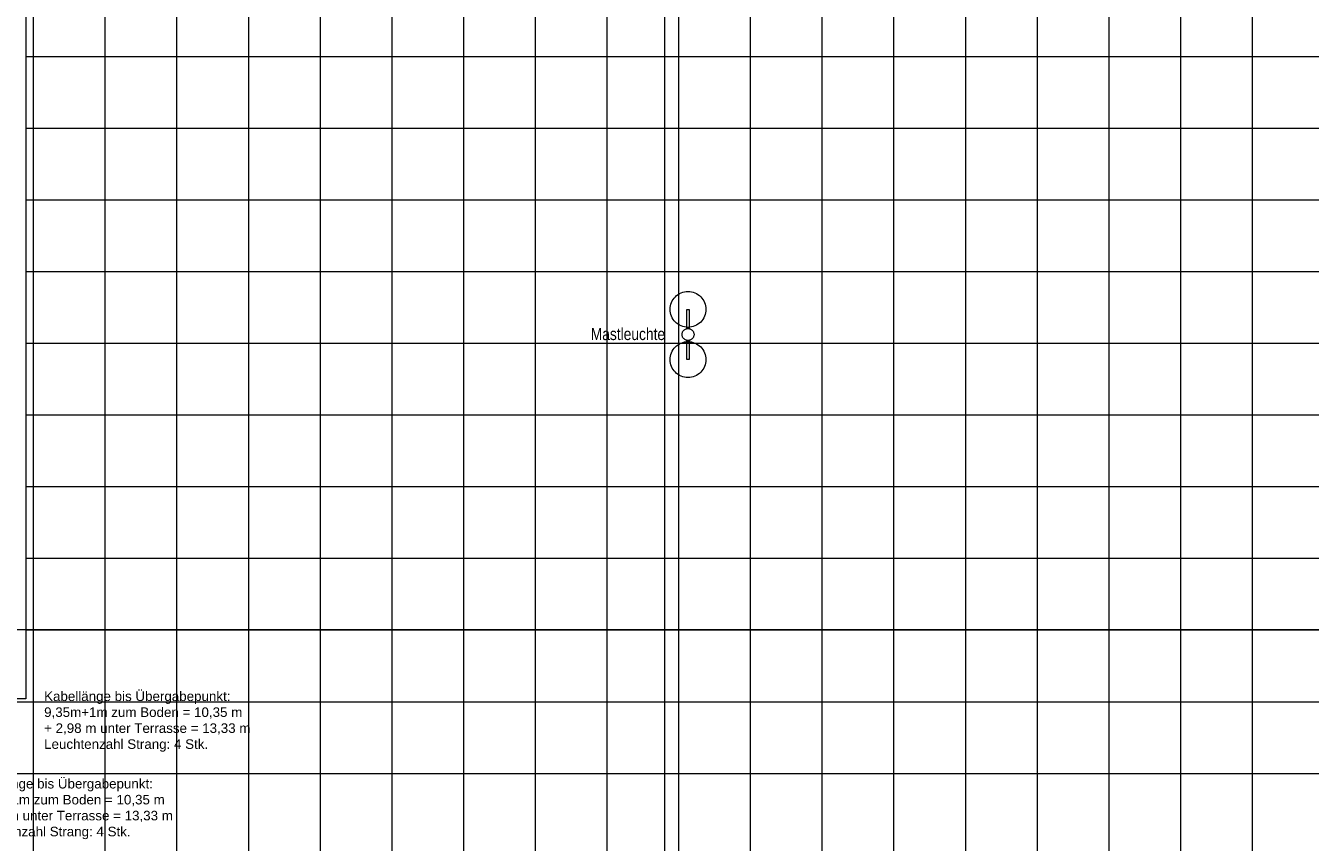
# Model space of a CAD drawing. Extents: x -634 to 300, y 62 to 1102.
# Tile 40 of 125: x -429 to -214, y 340 to 477. Entities that reach past the tile are written whole.
import ezdxf
from ezdxf.lldxf.tags import DXFTag

# ---------------------------------------------------------------- set-up
doc = ezdxf.new("R2010")
doc.units = 0
doc.layers.get('0').update_dxf_attribs({"lineweight": 13})
doc.layers.add('00_E_ST_Handlaufleuchte_Kabel_Text', color=7, linetype='Continuous', lineweight=13)
doc.layers.add('70 -71 Achsen- 1 Gebäudeachsen', color=7, linetype='STRICHPUNKT2-A06CPW00L0', lineweight=18)
doc.layers.add('60- 61 allgemeine Ausstattung- 4 Terrassen', color=9, linetype='Continuous', lineweight=9, true_color=0x808080)
doc.styles.get("Standard").update_dxf_attribs({"font": 'ARIALN.TTF'})
tags = doc.linetypes.add('grob-A06CPVZVL0', pattern=[14, 3, -8, 3]).pattern_tags.tags
tags[8:9] = [DXFTag(74, 4), DXFTag(75, 0), DXFTag(340, '0'), DXFTag(46, 0.0), DXFTag(50, 0.0), DXFTag(44, 0.0), DXFTag(45, 0.0)]
tags[6:7] = [DXFTag(74, 4), DXFTag(75, 0), DXFTag(340, '0'), DXFTag(46, 0.0), DXFTag(50, 0.0), DXFTag(44, 0.0), DXFTag(45, 0.0)]
tags[4:5] = [DXFTag(74, 4), DXFTag(75, 0), DXFTag(340, '0'), DXFTag(46, 0.0), DXFTag(50, 0.0), DXFTag(44, 0.0), DXFTag(45, 0.0)]
tags = doc.linetypes.add('STRICHPUNKT2-A06CPW00L0', pattern=[12.7, 6.35, -3.175, 0, -3.175]).pattern_tags.tags
tags[10:11] = [DXFTag(74, 4), DXFTag(75, 0), DXFTag(340, '0'), DXFTag(46, 0.0), DXFTag(50, 0.0), DXFTag(44, 0.0), DXFTag(45, 0.0)]
tags[8:9] = [DXFTag(74, 4), DXFTag(75, 0), DXFTag(340, '0'), DXFTag(46, 0.0), DXFTag(50, 0.0), DXFTag(44, 0.0), DXFTag(45, 0.0)]
tags[6:7] = [DXFTag(74, 4), DXFTag(75, 0), DXFTag(340, '0'), DXFTag(46, 0.0), DXFTag(50, 0.0), DXFTag(44, 0.0), DXFTag(45, 0.0)]
tags[4:5] = [DXFTag(74, 4), DXFTag(75, 0), DXFTag(340, '0'), DXFTag(46, 0.0), DXFTag(50, 0.0), DXFTag(44, 0.0), DXFTag(45, 0.0)]

# ---------------------------------------------------------------- blocks, each defined once
blk = doc.blocks.new('Referenz-A06CPW02L0')
at = {"layer": '60- 61 allgemeine Ausstattung- 4 Terrassen', "color": 0}
for p, q in [((-428.93, 588.94), (-428.93, 364.28)), ((-427.61, 205.48), (-427.61, 588.94)), ((-415.61, 205.48), (-415.61, 588.94)), ((-403.61, 205.48), (-403.61, 588.94)), ((-391.61, 205.48), (-391.61, 588.94)), ((-379.61, 205.48), (-379.61, 588.94)), ((-367.61, 205.48), (-367.61, 588.94)), ((-355.61, 205.48), (-355.61, 588.94)), ((-343.61, 205.48), (-343.61, 588.94)), ((-331.61, 205.48), (-331.61, 588.94)), ((-319.61, 205.48), (-319.61, 588.94)), ((-307.61, 205.48), (-307.61, 588.94)), ((-295.61, 205.48), (-295.61, 588.94)), ((-283.61, 205.48), (-283.61, 588.94)), ((-271.61, 205.48), (-271.61, 588.94)), ((-259.61, 205.48), (-259.61, 588.94)), ((-247.61, 205.48), (-247.61, 588.94)), ((-235.61, 205.48), (-235.61, 588.94)), ((-223.61, 205.48), (-223.61, 588.94)), ((-428.93, 471.82), (13.37, 471.82)), ((-428.93, 459.82), (13.37, 459.82)), ((-428.93, 447.82), (13.37, 447.82)), ((-428.93, 435.82), (13.37, 435.82)), ((-319.5, 432.13), (-319.23, 432.26)), ((-319.23, 432.26), (-318.95, 432.35)), ((-318.95, 432.35), (-318.67, 432.43)), ((-318.67, 432.43), (-318.38, 432.47)), ((-318.38, 432.47), (-318.08, 432.48)), ((-318.08, 432.48), (-317.79, 432.47)), ((-317.79, 432.47), (-317.5, 432.43)), ((-317.5, 432.43), (-317.21, 432.35)), ((-317.21, 432.35), (-316.94, 432.26)), ((-316.94, 432.26), (-316.67, 432.13)), ((-321.07, 429.78), (-321.03, 430.07)), ((-321.03, 430.07), (-320.95, 430.35)), ((-320.95, 430.35), (-320.85, 430.63)), ((-320.85, 430.63), (-320.73, 430.9)), ((-320.73, 430.9), (-320.58, 431.15)), ((-320.58, 431.15), (-320.4, 431.39)), ((-320.4, 431.39), (-320.2, 431.6)), ((-320.2, 431.6), (-319.99, 431.8)), ((-319.99, 431.8), (-319.75, 431.98)), ((-319.75, 431.98), (-319.5, 432.13)), ((-316.67, 432.13), (-316.42, 431.98)), ((-316.42, 431.98), (-316.18, 431.8)), ((-316.18, 431.8), (-315.96, 431.6)), ((-315.96, 431.6), (-315.76, 431.39)), ((-315.76, 431.39), (-315.59, 431.15)), ((-315.59, 431.15), (-315.44, 430.9)), ((-315.44, 430.9), (-315.31, 430.63)), ((-315.31, 430.63), (-315.21, 430.35)), ((-315.21, 430.35), (-315.14, 430.07)), ((-315.14, 430.07), (-315.1, 429.78)), ((-321.08, 429.48), (-321.07, 429.78)), ((-321.07, 429.19), (-321.08, 429.48)), ((-321.03, 428.9), (-321.07, 429.19)), ((-320.95, 428.61), (-321.03, 428.9)), ((-320.85, 428.34), (-320.95, 428.61)), ((-320.73, 428.07), (-320.85, 428.34)), ((-320.58, 427.82), (-320.73, 428.07)), ((-318.28, 429.48), (-317.88, 429.48)), ((-318.28, 426.26), (-318.28, 429.48)), ((-317.88, 429.48), (-317.88, 426.26)), ((-315.44, 428.07), (-315.59, 427.82)), ((-315.31, 428.34), (-315.44, 428.07)), ((-315.21, 428.61), (-315.31, 428.34)), ((-315.14, 428.9), (-315.21, 428.61)), ((-315.1, 429.19), (-315.14, 428.9)), ((-315.1, 429.78), (-315.08, 429.48)), ((-315.08, 429.48), (-315.1, 429.19)), ((-320.4, 427.58), (-320.58, 427.82)), ((-320.2, 427.36), (-320.4, 427.58)), ((-319.99, 427.16), (-320.2, 427.36)), ((-319.75, 426.99), (-319.99, 427.16)), ((-319.5, 426.84), (-319.75, 426.99)), ((-319.23, 426.71), (-319.5, 426.84)), ((-318.95, 426.61), (-319.23, 426.71)), ((-319.03, 425.62), (-318.99, 425.71)), ((-318.99, 425.71), (-318.94, 425.8)), ((-318.67, 426.54), (-318.95, 426.61)), ((-318.94, 425.8), (-318.89, 425.88)), ((-318.89, 425.88), (-318.83, 425.95)), ((-318.83, 425.95), (-318.76, 426.02)), ((-318.76, 426.02), (-318.68, 426.09)), ((-318.68, 426.09), (-318.6, 426.14)), ((-318.38, 426.5), (-318.67, 426.54)), ((-318.6, 426.14), (-318.51, 426.19)), ((-318.51, 426.19), (-318.42, 426.22)), ((-318.42, 426.22), (-318.33, 426.25)), ((-318.08, 426.48), (-318.38, 426.5)), ((-318.33, 426.25), (-318.23, 426.27)), ((-317.88, 426.26), (-318.28, 426.26)), ((-318.23, 426.27), (-318.13, 426.28)), ((-318.13, 426.28), (-318.04, 426.28)), ((-317.79, 426.5), (-318.08, 426.48)), ((-318.04, 426.28), (-317.94, 426.27)), ((-317.94, 426.27), (-317.84, 426.25)), ((-317.84, 426.25), (-317.75, 426.23)), ((-317.5, 426.54), (-317.79, 426.5)), ((-317.75, 426.23), (-317.66, 426.19)), ((-317.66, 426.19), (-317.57, 426.14)), ((-317.57, 426.14), (-317.49, 426.09)), ((-317.21, 426.61), (-317.5, 426.54)), ((-317.49, 426.09), (-317.41, 426.03)), ((-317.41, 426.03), (-317.34, 425.96)), ((-317.34, 425.96), (-317.28, 425.88)), ((-317.28, 425.88), (-317.23, 425.8)), ((-317.23, 425.8), (-317.18, 425.71)), ((-316.94, 426.71), (-317.21, 426.61)), ((-317.18, 425.71), (-317.14, 425.62)), ((-316.67, 426.84), (-316.94, 426.71)), ((-316.42, 426.99), (-316.67, 426.84)), ((-316.18, 427.16), (-316.42, 426.99)), ((-315.96, 427.36), (-316.18, 427.16)), ((-315.76, 427.58), (-315.96, 427.36)), ((-315.59, 427.82), (-315.76, 427.58)), ((-428.93, 423.82), (-169.08, 423.82)), ((-319.99, 423.4), (-319.75, 423.58)), ((-319.75, 423.58), (-319.5, 423.73)), ((-319.5, 423.73), (-319.23, 423.86)), ((-319.23, 423.86), (-318.95, 423.95)), ((-319.08, 425.33), (-319.07, 425.43)), ((-319.08, 425.23), (-319.08, 425.33)), ((-319.07, 425.13), (-319.08, 425.23)), ((-319.07, 425.43), (-319.05, 425.52)), ((-319.05, 425.04), (-319.07, 425.13)), ((-319.05, 425.52), (-319.03, 425.62)), ((-319.02, 424.94), (-319.05, 425.04)), ((-318.99, 424.85), (-319.02, 424.94)), ((-318.94, 424.77), (-318.99, 424.85)), ((-318.95, 423.95), (-318.67, 424.03)), ((-318.89, 424.69), (-318.94, 424.77)), ((-318.82, 424.61), (-318.89, 424.69)), ((-318.75, 424.54), (-318.82, 424.61)), ((-318.68, 424.48), (-318.75, 424.54)), ((-318.6, 424.42), (-318.68, 424.48)), ((-318.67, 424.03), (-318.38, 424.07)), ((-318.51, 424.38), (-318.6, 424.42)), ((-318.42, 424.34), (-318.51, 424.38)), ((-318.32, 424.31), (-318.42, 424.34)), ((-318.38, 424.07), (-318.08, 424.08)), ((-318.23, 424.29), (-318.32, 424.31)), ((-318.28, 424.3), (-317.88, 424.3)), ((-318.28, 421.08), (-318.28, 424.3)), ((-318.13, 424.28), (-318.23, 424.29)), ((-318.03, 424.28), (-318.13, 424.28)), ((-318.08, 424.08), (-317.79, 424.07)), ((-317.93, 424.29), (-318.03, 424.28)), ((-317.84, 424.31), (-317.93, 424.29)), ((-317.88, 424.3), (-317.88, 421.08)), ((-317.74, 424.34), (-317.84, 424.31)), ((-317.79, 424.07), (-317.5, 424.03)), ((-317.65, 424.38), (-317.74, 424.34)), ((-317.57, 424.43), (-317.65, 424.38)), ((-317.49, 424.48), (-317.57, 424.43)), ((-317.5, 424.03), (-317.21, 423.95)), ((-317.41, 424.54), (-317.49, 424.48)), ((-317.34, 424.61), (-317.41, 424.54)), ((-317.28, 424.69), (-317.34, 424.61)), ((-317.22, 424.77), (-317.28, 424.69)), ((-317.18, 424.86), (-317.22, 424.77)), ((-317.21, 423.95), (-316.94, 423.86)), ((-317.14, 424.95), (-317.18, 424.86)), ((-317.14, 425.62), (-317.11, 425.53)), ((-317.11, 425.04), (-317.14, 424.95)), ((-317.11, 425.53), (-317.09, 425.43)), ((-317.09, 425.14), (-317.11, 425.04)), ((-317.09, 425.43), (-317.08, 425.34)), ((-317.08, 425.24), (-317.09, 425.14)), ((-317.08, 425.34), (-317.08, 425.24)), ((-316.94, 423.86), (-316.67, 423.73)), ((-316.67, 423.73), (-316.42, 423.58)), ((-316.42, 423.58), (-316.18, 423.4)), ((-321.07, 421.38), (-321.03, 421.67)), ((-321.03, 421.67), (-320.95, 421.95)), ((-320.95, 421.95), (-320.85, 422.23)), ((-320.85, 422.23), (-320.73, 422.5)), ((-320.73, 422.5), (-320.58, 422.75)), ((-320.58, 422.75), (-320.4, 422.99)), ((-320.4, 422.99), (-320.2, 423.2)), ((-320.2, 423.2), (-319.99, 423.4)), ((-316.18, 423.4), (-315.96, 423.2)), ((-315.96, 423.2), (-315.76, 422.99)), ((-315.76, 422.99), (-315.59, 422.75)), ((-315.59, 422.75), (-315.44, 422.5)), ((-315.44, 422.5), (-315.31, 422.23)), ((-315.31, 422.23), (-315.21, 421.95)), ((-315.21, 421.95), (-315.14, 421.67)), ((-315.14, 421.67), (-315.1, 421.38)), ((-321.08, 421.08), (-321.07, 421.38)), ((-321.07, 420.79), (-321.08, 421.08)), ((-321.03, 420.5), (-321.07, 420.79)), ((-320.95, 420.21), (-321.03, 420.5)), ((-320.85, 419.94), (-320.95, 420.21)), ((-320.73, 419.67), (-320.85, 419.94)), ((-320.58, 419.42), (-320.73, 419.67)), ((-320.4, 419.18), (-320.58, 419.42)), ((-317.88, 421.08), (-318.28, 421.08)), ((-315.59, 419.42), (-315.76, 419.18)), ((-315.44, 419.67), (-315.59, 419.42)), ((-315.31, 419.94), (-315.44, 419.67)), ((-315.21, 420.21), (-315.31, 419.94)), ((-315.14, 420.5), (-315.21, 420.21)), ((-315.1, 420.79), (-315.14, 420.5)), ((-315.1, 421.38), (-315.08, 421.08)), ((-315.08, 421.08), (-315.1, 420.79)), ((-320.2, 418.96), (-320.4, 419.18)), ((-319.99, 418.76), (-320.2, 418.96)), ((-319.75, 418.59), (-319.99, 418.76)), ((-319.5, 418.44), (-319.75, 418.59)), ((-319.23, 418.31), (-319.5, 418.44)), ((-318.95, 418.21), (-319.23, 418.31)), ((-318.67, 418.14), (-318.95, 418.21)), ((-318.38, 418.1), (-318.67, 418.14)), ((-318.08, 418.08), (-318.38, 418.1)), ((-317.79, 418.1), (-318.08, 418.08)), ((-317.5, 418.14), (-317.79, 418.1)), ((-317.21, 418.21), (-317.5, 418.14)), ((-316.94, 418.31), (-317.21, 418.21)), ((-316.67, 418.44), (-316.94, 418.31)), ((-316.42, 418.59), (-316.67, 418.44)), ((-316.18, 418.76), (-316.42, 418.59)), ((-315.96, 418.96), (-316.18, 418.76)), ((-315.76, 419.18), (-315.96, 418.96)), ((-428.93, 411.82), (-169.08, 411.82)), ((-428.93, 399.82), (-169.08, 399.82)), ((-428.93, 387.82), (-169.08, 387.82)), ((-428.93, 375.82), (-169.08, 375.82)), ((-492.63, 363.82), (-169.08, 363.82)), ((-428.93, 364.28), (-468.53, 364.28)), ((-492.63, 351.82), (-169.08, 351.82))]:
    blk.add_line(p, q, dxfattribs=at)
at = {"layer": '60- 61 allgemeine Ausstattung- 4 Terrassen', "color": 0, "linetype": 'grob-A06CPVZVL0', "ltscale": 0.13}
blk.add_line((-428.93, 588.94), (-428.93, 371.88), dxfattribs=at)
at = {"layer": '70 -71 Achsen- 1 Gebäudeachsen', "color": 0, "linetype": 'STRICHPUNKT2-A06CPW00L0', "ltscale": 0.18}
for p, q in [((-322.03, 1075.82), (-322.03, 76.38)), ((-554.53, 375.88), (92.91, 375.88))]:
    blk.add_line(p, q, dxfattribs=at)
at = {"layer": '60- 61 allgemeine Ausstattung- 4 Terrassen', "color": 0, "linetype": 'Continuous', "ltscale": 0.13, "insert": (-334.36, 426.37), "char_height": 2.0138, "attachment_point": 1}
blk.add_mtext('{\\fArial Narrow;Mastleuchte}', dxfattribs=at)

msp = doc.modelspace()

# ---------------------------------------------------------------- block references
at = {"color": 8, "lineweight": 13, "ltscale": 0.13, "true_color": 0x808080}
msp.add_blockref('Referenz-A06CPW02L0', (0, 0), dxfattribs=at)

# ---------------------------------------------------------------- texts
at = {"layer": '00_E_ST_Handlaufleuchte_Kabel_Text', "ltscale": 0.13, "char_height": 1.6, "attachment_point": 1}
for s, insert in [('{\\fArial;Kabellänge bis Übergabepunkt:}', (-425.85, 365.53)), ('{\\fArial;9,35m+1m zum Boden = 10,35 m}', (-425.85, 362.86)), ('{\\fArial;+ 2,98 m unter Terrasse = 13,33 m}', (-425.85, 360.19)), ('{\\fArial;Leuchtenzahl Strang: 4 Stk.}', (-425.85, 357.52)), ('{\\fArial;Kabellänge bis Übergabepunkt:}', (-438.83, 350.89)), ('{\\fArial;9,35m+1m zum Boden = 10,35 m}', (-438.83, 348.22)), ('{\\fArial;+ 2,98 m unter Terrasse = 13,33 m}', (-438.83, 345.55)), ('{\\fArial;Leuchtenzahl Strang: 4 Stk.}', (-438.83, 342.88))]:
    msp.add_mtext(s, dxfattribs=dict(at, insert=insert))

doc.saveas('drawing.dxf')
